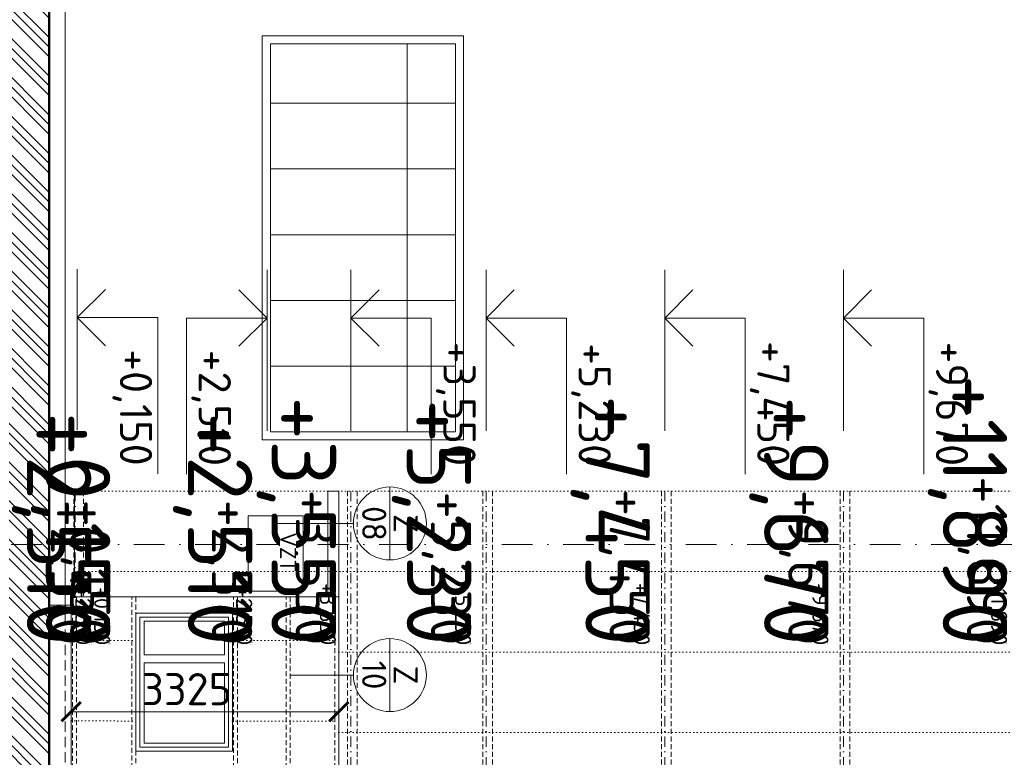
# Model space of a CAD drawing. Header units: millimetres. Extents: x -725694 to 5289369, y -1488057 to 2187451.
# Tile 49 of 256: x -85990 to -73756, y 78559 to 87720. Entities that reach past the tile are written whole.
import ezdxf
from ezdxf.enums import TextEntityAlignment as Align

# ---------------------------------------------------------------- set-up
doc = ezdxf.new("R2010")
doc.units = ezdxf.units.MM
for name, pattern in [('CENTERX2', [101.6, 63.5, -12.7, 12.7, -12.7]), ('DASHDOT', [25.4, 12.7, -6.35, 0, -6.35]), ('DOT', [6.35, 0, -6.35]), ('HIDDEN', [9.525, 6.35, -3.175])]:
    doc.linetypes.add(name, pattern=pattern)
doc.layers.get('Defpoints').update_dxf_attribs({"color": 8})
for name, color, linetype in [('0 @ 1', 7, 'Continuous'), ('0 @ 10', 7, 'Continuous'), ('0 @ 100', 7, 'Continuous'), ('0 @ 200', 7, 'Continuous'), ('0 @ 250 (1)', 7, 'Continuous'), ('0 @ 250 (2)', 7, 'Continuous'), ('0 @ 400', 7, 'Continuous')]:
    doc.layers.add(name, color=color, linetype=linetype)
for name, color, linetype, lineweight in [('A99_N_kce-pohl', 1, 'Continuous', 9), ('A99_N_koty-200', 5, 'Continuous', 5), ('A99_N_koty-200 @ 200', 5, 'Continuous', 5), ('A99_N_koty-200-vysk', 6, 'Continuous', 9), ('A99_N_leg-text', 7, 'Continuous', 9), ('A99_N_osy', 1, 'CENTERX2', 9), ('A99_N_sraf', 252, 'Continuous', 0), ('A99_N_znaceni 200', 5, 'Continuous', 5), ('A99_S_kce-pohl', 7, 'Continuous', 5), ('A99_S_osy', 1, 'CENTERX2', 5), ('A99_S_sraf', 252, 'Continuous', 9)]:
    doc.layers.add(name, color=color, linetype=linetype, lineweight=lineweight)
doc.styles.add('A99_kota', font='isocpeur.ttf', dxfattribs={"height": 2})
doc.styles.add('A99_popis', font='isocpeur.ttf')
doc.styles.add('ISOCPEUR_2', font='isocpeur.ttf', dxfattribs={"height": 2})
doc.dimstyles.new('A99_kota_200 new', dxfattribs={"dimscale": 200, "dimtxt": 2, "dimasz": 1.2, "dimexe": 0.5, "dimexo": 1.5, "dimgap": 0.3, "dimtad": 1, "dimdec": 0, "dimzin": 3, "dimdsep": 46, "dimtxsty": 'A99_kota', "dimblk": 'ARCHTICK', "dimcen": 2.5, "dimazin": 2, "dimtfac": 0.75, "dimtdec": 0, "dimtmove": 2, "dimatfit": 0, "dimfxl": 0, "dimtolj": 1, "dimtzin": 0, "dimlwd": 5, "dimlwe": 5, "dimarcsym": 0})

# ---------------------------------------------------------------- blocks, each defined once
blk = doc.blocks.new('_ArchTick')
at = {"color": 0, "linetype": 'ByBlock', "const_width": 0.15}
blk.add_lwpolyline([(-0.5, -0.5), (0.5, 0.5)], dxfattribs=at)
blk = doc.blocks.new('*D425')
at = {"layer": 'A99_N_koty-200', "color": 0, "lineweight": 5, "transparency": 16777216}
for p, q in [((-82025, 79125), (-82025, 79225)), ((-85350, 79125), (-85350, 79025)), ((-85350, 79125), (-82025, 79125))]:
    blk.add_line(p, q, dxfattribs=at)
at = {"layer": 'Defpoints', "color": 0, "lineweight": 0, "transparency": 16777216}
for p in [(-85350, 79125), (-82025, 79125), (-82025, 79125)]:
    blk.add_point(p, dxfattribs=at)
at = {"layer": 'A99_N_koty-200', "color": 0, "lineweight": 5, "transparency": 16777216, "xscale": 240, "yscale": 240, "zscale": 240}
for p, rotation in [((-85350, 79125), 179.9999999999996), ((-82025, 79125), 359.9999999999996)]:
    blk.add_blockref('_ArchTick', p, dxfattribs=dict(at, rotation=rotation))
at = {"layer": 'A99_N_koty-200', "color": 0, "transparency": 16777216, "insert": (-83915, 79405), "char_height": 400, "attachment_point": 5, "style": 'A99_kota'}
blk.add_mtext('\\A1;3325', dxfattribs=at)
blk = doc.blocks.new('*U24')
at = {"color": 0, "linetype": 'ByBlock', "lineweight": -2}
blk.add_line((-3, 0), (7, 0), dxfattribs=at)
for points in [[(0, 0), (0, 5), (0, 5), (9.7, 5)], [(-1.75, 1.75), (0, 0), (1.75, 1.75)]]:
    blk.add_lwpolyline(points, dxfattribs=at)
at = {"color": 0, "linetype": 'ByBlock', "lineweight": -2, "style": 'A99_kota'}
for tag, p in [('VYSKA', (9.2, 7.75)), ('POPIS', (9.2, 4.5))]:
    blk.add_attdef(tag, text='', height=2, dxfattribs=at).set_placement(p, align=Align.TOP_RIGHT)
blk = doc.blocks.new('*U6781')
at = {"layer": 'A99_N_koty-200-vysk', "lineweight": 5}
ref = blk.add_blockref('*U24', (-77975, 84015), dxfattribs=dict(at, xscale=200, yscale=200, zscale=200, rotation=270))
ref.add_attrib('VYSKA', '+7,450', dxfattribs={"layer": '0 @ 400', "color": 0, "linetype": 'ByBlock', "lineweight": -2, "height": 800, "rotation": 270, "style": 'A99_kota'}).set_placement((-78160, 79950), align=Align.TOP_RIGHT)
ref = blk.add_blockref('*U24', (-77975, 84015), dxfattribs=dict(at, xscale=200, yscale=200, zscale=200, rotation=270))
ref.add_attrib('VYSKA', '+7,450', dxfattribs={"layer": '0 @ 250 (1)', "color": 0, "linetype": 'ByBlock', "lineweight": -2, "height": 500, "rotation": 270, "style": 'A99_kota'}).set_placement((-78160, 79950), align=Align.TOP_RIGHT)
ref = blk.add_blockref('*U24', (-77975, 84015), dxfattribs=dict(at, xscale=200, yscale=200, zscale=200, rotation=270))
ref.add_attrib('VYSKA', '+7,450', dxfattribs={"layer": '0 @ 250 (2)', "color": 0, "linetype": 'ByBlock', "lineweight": -2, "height": 500, "rotation": 270, "style": 'A99_kota'}).set_placement((-78160, 79950), align=Align.TOP_RIGHT)
ref = blk.add_blockref('*U24', (-77975, 84015), dxfattribs=dict(at, xscale=200, yscale=200, zscale=200, rotation=270))
ref.add_attrib('VYSKA', '+7,450', dxfattribs={"layer": '0 @ 100', "color": 0, "linetype": 'ByBlock', "lineweight": -2, "height": 200, "rotation": 270, "style": 'A99_kota'}).set_placement((-78160, 79950), align=Align.TOP_RIGHT)
ref = blk.add_blockref('*U24', (-77975, 84015), dxfattribs=dict(at, xscale=200, yscale=200, zscale=200, rotation=270))
ref.add_attrib('VYSKA', '+7,450', dxfattribs={"layer": '0 @ 10', "color": 0, "linetype": 'ByBlock', "lineweight": -2, "height": 20, "rotation": 270, "style": 'A99_kota'}).set_placement((-78160, 79950), align=Align.TOP_RIGHT)
ref = blk.add_blockref('*U24', (-77975, 84015), dxfattribs=dict(at, xscale=200, yscale=200, zscale=200, rotation=270))
ref.add_attrib('VYSKA', '+7,450', dxfattribs={"layer": '0 @ 1', "color": 0, "linetype": 'ByBlock', "lineweight": -2, "height": 2, "rotation": 270, "style": 'A99_kota'}).set_placement((-78160, 79950), align=Align.TOP_RIGHT)
ref = blk.add_blockref('*U24', (-77975, 84015), dxfattribs=dict(at, xscale=200, yscale=200, zscale=200, rotation=270))
ref.add_attrib('VYSKA', '+7,450', dxfattribs={"layer": '0 @ 200', "color": 0, "linetype": 'ByBlock', "lineweight": -2, "height": 400, "rotation": 270, "style": 'A99_kota'}).set_placement((-76425, 82175), align=Align.TOP_RIGHT)
blk = doc.blocks.new('*U6782')
at = {"layer": 'A99_N_koty-200-vysk', "lineweight": 5}
ref = blk.add_blockref('*U24', (-75755, 84015), dxfattribs=dict(at, xscale=200, yscale=200, zscale=200, rotation=270))
ref.add_attrib('VYSKA', '+9,670', dxfattribs={"layer": '0 @ 400', "color": 0, "linetype": 'ByBlock', "lineweight": -2, "height": 800, "rotation": 270, "style": 'A99_kota'}).set_placement((-75940, 79950), align=Align.TOP_RIGHT)
ref = blk.add_blockref('*U24', (-75755, 84015), dxfattribs=dict(at, xscale=200, yscale=200, zscale=200, rotation=270))
ref.add_attrib('VYSKA', '+9,670', dxfattribs={"layer": '0 @ 250 (1)', "color": 0, "linetype": 'ByBlock', "lineweight": -2, "height": 500, "rotation": 270, "style": 'A99_kota'}).set_placement((-75940, 79950), align=Align.TOP_RIGHT)
ref = blk.add_blockref('*U24', (-75755, 84015), dxfattribs=dict(at, xscale=200, yscale=200, zscale=200, rotation=270))
ref.add_attrib('VYSKA', '+9,670', dxfattribs={"layer": '0 @ 250 (2)', "color": 0, "linetype": 'ByBlock', "lineweight": -2, "height": 500, "rotation": 270, "style": 'A99_kota'}).set_placement((-75940, 79950), align=Align.TOP_RIGHT)
ref = blk.add_blockref('*U24', (-75755, 84015), dxfattribs=dict(at, xscale=200, yscale=200, zscale=200, rotation=270))
ref.add_attrib('VYSKA', '+9,670', dxfattribs={"layer": '0 @ 100', "color": 0, "linetype": 'ByBlock', "lineweight": -2, "height": 200, "rotation": 270, "style": 'A99_kota'}).set_placement((-75940, 79950), align=Align.TOP_RIGHT)
ref = blk.add_blockref('*U24', (-75755, 84015), dxfattribs=dict(at, xscale=200, yscale=200, zscale=200, rotation=270))
ref.add_attrib('VYSKA', '+9,670', dxfattribs={"layer": '0 @ 10', "color": 0, "linetype": 'ByBlock', "lineweight": -2, "height": 20, "rotation": 270, "style": 'A99_kota'}).set_placement((-75940, 79950), align=Align.TOP_RIGHT)
ref = blk.add_blockref('*U24', (-75755, 84015), dxfattribs=dict(at, xscale=200, yscale=200, zscale=200, rotation=270))
ref.add_attrib('VYSKA', '+9,670', dxfattribs={"layer": '0 @ 1', "color": 0, "linetype": 'ByBlock', "lineweight": -2, "height": 2, "rotation": 270, "style": 'A99_kota'}).set_placement((-75940, 79950), align=Align.TOP_RIGHT)
ref = blk.add_blockref('*U24', (-75755, 84015), dxfattribs=dict(at, xscale=200, yscale=200, zscale=200, rotation=270))
ref.add_attrib('VYSKA', '+9,670', dxfattribs={"layer": '0 @ 200', "color": 0, "linetype": 'ByBlock', "lineweight": -2, "height": 400, "rotation": 270, "style": 'A99_kota'}).set_placement((-74205, 82175), align=Align.TOP_RIGHT)
blk = doc.blocks.new('*U6784')
at = {"layer": 'A99_N_koty-200-vysk', "lineweight": 5}
ref = blk.add_blockref('*U24', (-80195, 84015), dxfattribs=dict(at, xscale=200, yscale=200, zscale=200, rotation=270))
ref.add_attrib('VYSKA', '+5,230', dxfattribs={"layer": '0 @ 400', "color": 0, "linetype": 'ByBlock', "lineweight": -2, "height": 800, "rotation": 270, "style": 'A99_kota'}).set_placement((-80380, 79950), align=Align.TOP_RIGHT)
ref = blk.add_blockref('*U24', (-80195, 84015), dxfattribs=dict(at, xscale=200, yscale=200, zscale=200, rotation=270))
ref.add_attrib('VYSKA', '+5,230', dxfattribs={"layer": '0 @ 250 (1)', "color": 0, "linetype": 'ByBlock', "lineweight": -2, "height": 500, "rotation": 270, "style": 'A99_kota'}).set_placement((-80380, 79950), align=Align.TOP_RIGHT)
ref = blk.add_blockref('*U24', (-80195, 84015), dxfattribs=dict(at, xscale=200, yscale=200, zscale=200, rotation=270))
ref.add_attrib('VYSKA', '+5,230', dxfattribs={"layer": '0 @ 250 (2)', "color": 0, "linetype": 'ByBlock', "lineweight": -2, "height": 500, "rotation": 270, "style": 'A99_kota'}).set_placement((-80380, 79950), align=Align.TOP_RIGHT)
ref = blk.add_blockref('*U24', (-80195, 84015), dxfattribs=dict(at, xscale=200, yscale=200, zscale=200, rotation=270))
ref.add_attrib('VYSKA', '+5,230', dxfattribs={"layer": '0 @ 100', "color": 0, "linetype": 'ByBlock', "lineweight": -2, "height": 200, "rotation": 270, "style": 'A99_kota'}).set_placement((-80380, 79950), align=Align.TOP_RIGHT)
ref = blk.add_blockref('*U24', (-80195, 84015), dxfattribs=dict(at, xscale=200, yscale=200, zscale=200, rotation=270))
ref.add_attrib('VYSKA', '+5,230', dxfattribs={"layer": '0 @ 10', "color": 0, "linetype": 'ByBlock', "lineweight": -2, "height": 20, "rotation": 270, "style": 'A99_kota'}).set_placement((-80380, 79950), align=Align.TOP_RIGHT)
ref = blk.add_blockref('*U24', (-80195, 84015), dxfattribs=dict(at, xscale=200, yscale=200, zscale=200, rotation=270))
ref.add_attrib('VYSKA', '+5,230', dxfattribs={"layer": '0 @ 1', "color": 0, "linetype": 'ByBlock', "lineweight": -2, "height": 2, "rotation": 270, "style": 'A99_kota'}).set_placement((-80380, 79950), align=Align.TOP_RIGHT)
ref = blk.add_blockref('*U24', (-80195, 84015), dxfattribs=dict(at, xscale=200, yscale=200, zscale=200, rotation=270))
ref.add_attrib('VYSKA', '+5,230', dxfattribs={"layer": '0 @ 200', "color": 0, "linetype": 'ByBlock', "lineweight": -2, "height": 400, "rotation": 270, "style": 'A99_kota'}).set_placement((-78645, 82175), align=Align.TOP_RIGHT)
blk = doc.blocks.new('*U6785')
at = {"layer": 'A99_N_koty-200-vysk', "lineweight": 5}
ref = blk.add_blockref('*U24', (-82915, 74420), dxfattribs=dict(at, xscale=200, yscale=200, zscale=200, rotation=270))
ref.add_attrib('VYSKA', '+2,510', dxfattribs={"layer": '0 @ 400', "color": 0, "linetype": 'ByBlock', "lineweight": -2, "height": 800, "rotation": 270, "style": 'A99_kota'}).set_placement((-83100, 79950), align=Align.TOP_RIGHT)
ref = blk.add_blockref('*U24', (-82915, 74420), dxfattribs=dict(at, xscale=200, yscale=200, zscale=200, rotation=270))
ref.add_attrib('VYSKA', '+2,510', dxfattribs={"layer": '0 @ 250 (1)', "color": 0, "linetype": 'ByBlock', "lineweight": -2, "height": 500, "rotation": 270, "style": 'A99_kota'}).set_placement((-83100, 79950), align=Align.TOP_RIGHT)
ref = blk.add_blockref('*U24', (-82915, 74420), dxfattribs=dict(at, xscale=200, yscale=200, zscale=200, rotation=270))
ref.add_attrib('VYSKA', '+2,510', dxfattribs={"layer": '0 @ 250 (2)', "color": 0, "linetype": 'ByBlock', "lineweight": -2, "height": 500, "rotation": 270, "style": 'A99_kota'}).set_placement((-83100, 79950), align=Align.TOP_RIGHT)
ref = blk.add_blockref('*U24', (-82915, 74420), dxfattribs=dict(at, xscale=200, yscale=200, zscale=200, rotation=270))
ref.add_attrib('VYSKA', '+2,510', dxfattribs={"layer": '0 @ 100', "color": 0, "linetype": 'ByBlock', "lineweight": -2, "height": 200, "rotation": 270, "style": 'A99_kota'}).set_placement((-83100, 79950), align=Align.TOP_RIGHT)
ref = blk.add_blockref('*U24', (-82915, 74420), dxfattribs=dict(at, xscale=200, yscale=200, zscale=200, rotation=270))
ref.add_attrib('VYSKA', '+2,510', dxfattribs={"layer": '0 @ 10', "color": 0, "linetype": 'ByBlock', "lineweight": -2, "height": 20, "rotation": 270, "style": 'A99_kota'}).set_placement((-83100, 79950), align=Align.TOP_RIGHT)
ref = blk.add_blockref('*U24', (-82915, 74420), dxfattribs=dict(at, xscale=200, yscale=200, zscale=200, rotation=270))
ref.add_attrib('VYSKA', '+2,510', dxfattribs={"layer": '0 @ 1', "color": 0, "linetype": 'ByBlock', "lineweight": -2, "height": 2, "rotation": 270, "style": 'A99_kota'}).set_placement((-83100, 79950), align=Align.TOP_RIGHT)
ref = blk.add_blockref('*U24', (-82915, 74420), dxfattribs=dict(at, xscale=200, yscale=200, zscale=200, rotation=270))
ref.add_attrib('VYSKA', '+2,510', dxfattribs={"layer": '0 @ 200', "color": 0, "linetype": 'ByBlock', "lineweight": -2, "height": 400, "rotation": 270, "style": 'A99_kota'}).set_placement((-81365, 72580), align=Align.TOP_RIGHT)
blk = doc.blocks.new('*U6786')
at = {"layer": 'A99_N_koty-200-vysk', "lineweight": 5}
ref = blk.add_blockref('*U24', (-85275, 74425), dxfattribs=dict(at, xscale=200, yscale=200, zscale=200, rotation=270))
ref.add_attrib('VYSKA', '+0,150', dxfattribs={"layer": '0 @ 400', "color": 0, "linetype": 'ByBlock', "lineweight": -2, "height": 800, "rotation": 270, "style": 'A99_kota'}).set_placement((-84865, 79950), align=Align.TOP_RIGHT)
ref = blk.add_blockref('*U24', (-85275, 74425), dxfattribs=dict(at, xscale=200, yscale=200, zscale=200, rotation=270))
ref.add_attrib('VYSKA', '+0,150', dxfattribs={"layer": '0 @ 250 (1)', "color": 0, "linetype": 'ByBlock', "lineweight": -2, "height": 500, "rotation": 270, "style": 'A99_kota'}).set_placement((-84865, 79950), align=Align.TOP_RIGHT)
ref = blk.add_blockref('*U24', (-85275, 74425), dxfattribs=dict(at, xscale=200, yscale=200, zscale=200, rotation=270))
ref.add_attrib('VYSKA', '+0,150', dxfattribs={"layer": '0 @ 250 (2)', "color": 0, "linetype": 'ByBlock', "lineweight": -2, "height": 500, "rotation": 270, "style": 'A99_kota'}).set_placement((-84865, 79950), align=Align.TOP_RIGHT)
ref = blk.add_blockref('*U24', (-85275, 74425), dxfattribs=dict(at, xscale=200, yscale=200, zscale=200, rotation=270))
ref.add_attrib('VYSKA', '+0,150', dxfattribs={"layer": '0 @ 100', "color": 0, "linetype": 'ByBlock', "lineweight": -2, "height": 200, "rotation": 270, "style": 'A99_kota'}).set_placement((-84865, 79950), align=Align.TOP_RIGHT)
ref = blk.add_blockref('*U24', (-85275, 74425), dxfattribs=dict(at, xscale=200, yscale=200, zscale=200, rotation=270))
ref.add_attrib('VYSKA', '+0,150', dxfattribs={"layer": '0 @ 10', "color": 0, "linetype": 'ByBlock', "lineweight": -2, "height": 20, "rotation": 270, "style": 'A99_kota'}).set_placement((-84865, 79950), align=Align.TOP_RIGHT)
ref = blk.add_blockref('*U24', (-85275, 74425), dxfattribs=dict(at, xscale=200, yscale=200, zscale=200, rotation=270))
ref.add_attrib('VYSKA', '+0,150', dxfattribs={"layer": '0 @ 1', "color": 0, "linetype": 'ByBlock', "lineweight": -2, "height": 2, "rotation": 270, "style": 'A99_kota'}).set_placement((-84865, 79950), align=Align.TOP_RIGHT)
ref = blk.add_blockref('*U24', (-85275, 74425), dxfattribs=dict(at, xscale=200, yscale=200, zscale=200, rotation=270))
ref.add_attrib('VYSKA', '+0,150', dxfattribs={"layer": '0 @ 200', "color": 0, "linetype": 'ByBlock', "lineweight": -2, "height": 400, "rotation": 270, "style": 'A99_kota'}).set_placement((-83725, 72585), align=Align.TOP_RIGHT)
blk = doc.blocks.new('*U6787')
at = {"layer": 'A99_N_koty-200-vysk', "lineweight": 5}
ref = blk.add_blockref('*U24', (-73535, 84015), dxfattribs=dict(at, xscale=200, yscale=200, zscale=200, rotation=270))
ref.add_attrib('VYSKA', '+11,890', dxfattribs={"layer": '0 @ 400', "color": 0, "linetype": 'ByBlock', "lineweight": -2, "height": 800, "rotation": 270, "style": 'A99_kota'}).set_placement((-73720, 79950), align=Align.TOP_RIGHT)
ref = blk.add_blockref('*U24', (-73535, 84015), dxfattribs=dict(at, xscale=200, yscale=200, zscale=200, rotation=270))
ref.add_attrib('VYSKA', '+11,890', dxfattribs={"layer": '0 @ 250 (1)', "color": 0, "linetype": 'ByBlock', "lineweight": -2, "height": 500, "rotation": 270, "style": 'A99_kota'}).set_placement((-73720, 79950), align=Align.TOP_RIGHT)
ref = blk.add_blockref('*U24', (-73535, 84015), dxfattribs=dict(at, xscale=200, yscale=200, zscale=200, rotation=270))
ref.add_attrib('VYSKA', '+11,890', dxfattribs={"layer": '0 @ 250 (2)', "color": 0, "linetype": 'ByBlock', "lineweight": -2, "height": 500, "rotation": 270, "style": 'A99_kota'}).set_placement((-73720, 79950), align=Align.TOP_RIGHT)
ref = blk.add_blockref('*U24', (-73535, 84015), dxfattribs=dict(at, xscale=200, yscale=200, zscale=200, rotation=270))
ref.add_attrib('VYSKA', '+11,890', dxfattribs={"layer": '0 @ 100', "color": 0, "linetype": 'ByBlock', "lineweight": -2, "height": 200, "rotation": 270, "style": 'A99_kota'}).set_placement((-73720, 79950), align=Align.TOP_RIGHT)
ref = blk.add_blockref('*U24', (-73535, 84015), dxfattribs=dict(at, xscale=200, yscale=200, zscale=200, rotation=270))
ref.add_attrib('VYSKA', '+11,890', dxfattribs={"layer": '0 @ 10', "color": 0, "linetype": 'ByBlock', "lineweight": -2, "height": 20, "rotation": 270, "style": 'A99_kota'}).set_placement((-73720, 79950), align=Align.TOP_RIGHT)
ref = blk.add_blockref('*U24', (-73535, 84015), dxfattribs=dict(at, xscale=200, yscale=200, zscale=200, rotation=270))
ref.add_attrib('VYSKA', '+11,890', dxfattribs={"layer": '0 @ 1', "color": 0, "linetype": 'ByBlock', "lineweight": -2, "height": 2, "rotation": 270, "style": 'A99_kota'}).set_placement((-73720, 79950), align=Align.TOP_RIGHT)
ref = blk.add_blockref('*U24', (-73535, 84015), dxfattribs=dict(at, xscale=200, yscale=200, zscale=200, rotation=270))
ref.add_attrib('VYSKA', '+11,890', dxfattribs={"layer": '0 @ 200', "color": 0, "linetype": 'ByBlock', "lineweight": -2, "height": 400, "rotation": 270, "style": 'A99_kota'}).set_placement((-71985, 82175), align=Align.TOP_RIGHT)
blk = doc.blocks.new('*U6788')
at = {"layer": 'A99_N_koty-200-vysk', "lineweight": 5}
ref = blk.add_blockref('*U24', (-81875, 84015), dxfattribs=dict(at, xscale=200, yscale=200, zscale=200, rotation=270))
ref.add_attrib('VYSKA', '+3,550', dxfattribs={"layer": '0 @ 400', "color": 0, "linetype": 'ByBlock', "lineweight": -2, "height": 800, "rotation": 270, "style": 'A99_kota'}).set_placement((-82060, 79950), align=Align.TOP_RIGHT)
ref = blk.add_blockref('*U24', (-81875, 84015), dxfattribs=dict(at, xscale=200, yscale=200, zscale=200, rotation=270))
ref.add_attrib('VYSKA', '+3,550', dxfattribs={"layer": '0 @ 250 (1)', "color": 0, "linetype": 'ByBlock', "lineweight": -2, "height": 500, "rotation": 270, "style": 'A99_kota'}).set_placement((-82060, 79950), align=Align.TOP_RIGHT)
ref = blk.add_blockref('*U24', (-81875, 84015), dxfattribs=dict(at, xscale=200, yscale=200, zscale=200, rotation=270))
ref.add_attrib('VYSKA', '+3,550', dxfattribs={"layer": '0 @ 250 (2)', "color": 0, "linetype": 'ByBlock', "lineweight": -2, "height": 500, "rotation": 270, "style": 'A99_kota'}).set_placement((-82060, 79950), align=Align.TOP_RIGHT)
ref = blk.add_blockref('*U24', (-81875, 84015), dxfattribs=dict(at, xscale=200, yscale=200, zscale=200, rotation=270))
ref.add_attrib('VYSKA', '+3,550', dxfattribs={"layer": '0 @ 100', "color": 0, "linetype": 'ByBlock', "lineweight": -2, "height": 200, "rotation": 270, "style": 'A99_kota'}).set_placement((-82060, 79950), align=Align.TOP_RIGHT)
ref = blk.add_blockref('*U24', (-81875, 84015), dxfattribs=dict(at, xscale=200, yscale=200, zscale=200, rotation=270))
ref.add_attrib('VYSKA', '+3,550', dxfattribs={"layer": '0 @ 10', "color": 0, "linetype": 'ByBlock', "lineweight": -2, "height": 20, "rotation": 270, "style": 'A99_kota'}).set_placement((-82060, 79950), align=Align.TOP_RIGHT)
ref = blk.add_blockref('*U24', (-81875, 84015), dxfattribs=dict(at, xscale=200, yscale=200, zscale=200, rotation=270))
ref.add_attrib('VYSKA', '+3,550', dxfattribs={"layer": '0 @ 1', "color": 0, "linetype": 'ByBlock', "lineweight": -2, "height": 2, "rotation": 270, "style": 'A99_kota'}).set_placement((-82060, 79950), align=Align.TOP_RIGHT)
ref = blk.add_blockref('*U24', (-81875, 84015), dxfattribs=dict(at, xscale=200, yscale=200, zscale=200, rotation=270))
ref.add_attrib('VYSKA', '+3,550', dxfattribs={"layer": '0 @ 200', "color": 0, "linetype": 'ByBlock', "lineweight": -2, "height": 400, "rotation": 270, "style": 'A99_kota'}).set_placement((-80325, 82175), align=Align.TOP_RIGHT)
blk = doc.blocks.new('*U32')
at = {"color": 0, "linetype": 'ByBlock', "lineweight": -2}
blk.add_line((-3, 0), (7, 0), dxfattribs=at)
for points in [[(-1.75, -1.75), (0, 0), (1.75, -1.75)], [(0, 0), (0, -5), (0, -5), (9.7, -5)]]:
    blk.add_lwpolyline(points, dxfattribs=at)
at = {"color": 0, "linetype": 'ByBlock', "lineweight": -2, "style": 'A99_kota'}
for tag, p in [('VYSKA', (9.2, -2.25)), ('POPIS', (9.2, -5.5))]:
    blk.add_attdef(tag, text='', height=2, dxfattribs=at).set_placement(p, align=Align.TOP_RIGHT)
blk = doc.blocks.new('*U6789')
at = {"layer": 'A99_N_koty-200-vysk', "lineweight": 5}
ref = blk.add_blockref('*U32', (-82915, 84015), dxfattribs=dict(at, xscale=200, yscale=200, zscale=200, rotation=270))
ref.add_attrib('VYSKA', '+2,510', dxfattribs={"layer": '0 @ 400', "color": 0, "linetype": 'ByBlock', "lineweight": -2, "height": 800, "rotation": 270, "style": 'A99_kota'}).set_placement((-85100, 79950), align=Align.TOP_RIGHT)
ref = blk.add_blockref('*U32', (-82915, 84015), dxfattribs=dict(at, xscale=200, yscale=200, zscale=200, rotation=270))
ref.add_attrib('VYSKA', '+2,510', dxfattribs={"layer": '0 @ 250 (1)', "color": 0, "linetype": 'ByBlock', "lineweight": -2, "height": 500, "rotation": 270, "style": 'A99_kota'}).set_placement((-85100, 79950), align=Align.TOP_RIGHT)
ref = blk.add_blockref('*U32', (-82915, 84015), dxfattribs=dict(at, xscale=200, yscale=200, zscale=200, rotation=270))
ref.add_attrib('VYSKA', '+2,510', dxfattribs={"layer": '0 @ 250 (2)', "color": 0, "linetype": 'ByBlock', "lineweight": -2, "height": 500, "rotation": 270, "style": 'A99_kota'}).set_placement((-85100, 79950), align=Align.TOP_RIGHT)
ref = blk.add_blockref('*U32', (-82915, 84015), dxfattribs=dict(at, xscale=200, yscale=200, zscale=200, rotation=270))
ref.add_attrib('VYSKA', '+2,510', dxfattribs={"layer": '0 @ 100', "color": 0, "linetype": 'ByBlock', "lineweight": -2, "height": 200, "rotation": 270, "style": 'A99_kota'}).set_placement((-85100, 79950), align=Align.TOP_RIGHT)
ref = blk.add_blockref('*U32', (-82915, 84015), dxfattribs=dict(at, xscale=200, yscale=200, zscale=200, rotation=270))
ref.add_attrib('VYSKA', '+2,510', dxfattribs={"layer": '0 @ 10', "color": 0, "linetype": 'ByBlock', "lineweight": -2, "height": 20, "rotation": 270, "style": 'A99_kota'}).set_placement((-85100, 79950), align=Align.TOP_RIGHT)
ref = blk.add_blockref('*U32', (-82915, 84015), dxfattribs=dict(at, xscale=200, yscale=200, zscale=200, rotation=270))
ref.add_attrib('VYSKA', '+2,510', dxfattribs={"layer": '0 @ 1', "color": 0, "linetype": 'ByBlock', "lineweight": -2, "height": 2, "rotation": 270, "style": 'A99_kota'}).set_placement((-85100, 79950), align=Align.TOP_RIGHT)
ref = blk.add_blockref('*U32', (-82915, 84015), dxfattribs=dict(at, xscale=200, yscale=200, zscale=200, rotation=270))
ref.add_attrib('VYSKA', '+2,510', dxfattribs={"layer": '0 @ 200', "color": 0, "linetype": 'ByBlock', "lineweight": -2, "height": 400, "rotation": 270, "style": 'A99_kota'}).set_placement((-83365, 82175), align=Align.TOP_RIGHT)
blk = doc.blocks.new('*U129')
at = {"color": 0, "linetype": 'ByBlock', "lineweight": -2}
blk.add_line((-3, 0), (7, 0), dxfattribs=at)
for points in [[(0, 0), (0, 5), (0, 5), (9.7, 5)], [(-1.75, 1.75), (0, 0), (1.75, 1.75)]]:
    blk.add_lwpolyline(points, dxfattribs=at)
at = {"color": 0, "linetype": 'ByBlock', "lineweight": -2, "style": 'A99_kota'}
blk.add_attdef('POPIS', text='', height=2, rotation=360, dxfattribs=at).set_placement((9.2, 5.5), align=Align.BOTTOM_RIGHT)
blk.add_attdef('VYSKA', text='', height=2, rotation=360, dxfattribs=at).set_placement((9.2, 4.25), align=Align.TOP_RIGHT)
blk = doc.blocks.new('*U6790')
at = {"layer": 'A99_N_koty-200-vysk', "lineweight": 5}
ref = blk.add_blockref('*U129', (-85275, 84020), dxfattribs=dict(at, xscale=200, yscale=200, zscale=200, rotation=270))
ref.add_attrib('VYSKA', '+0,150', dxfattribs={"layer": '0 @ 400', "color": 0, "linetype": 'ByBlock', "lineweight": -2, "height": 800, "rotation": 270, "style": 'A99_kota'}).set_placement((-82725, 89545), align=Align.TOP_RIGHT)
ref = blk.add_blockref('*U129', (-85275, 84020), dxfattribs=dict(at, xscale=200, yscale=200, zscale=200, rotation=270))
ref.add_attrib('VYSKA', '+0,150', dxfattribs={"layer": '0 @ 250 (1)', "color": 0, "linetype": 'ByBlock', "lineweight": -2, "height": 500, "rotation": 270, "style": 'A99_kota'}).set_placement((-83085, 89545), align=Align.TOP_RIGHT)
ref = blk.add_blockref('*U129', (-85275, 84020), dxfattribs=dict(at, xscale=200, yscale=200, zscale=200, rotation=270))
ref.add_attrib('VYSKA', '+0,150', dxfattribs={"layer": '0 @ 250 (2)', "color": 0, "linetype": 'ByBlock', "lineweight": -2, "height": 500, "rotation": 270, "style": 'A99_kota'}).set_placement((-83085, 89545), align=Align.TOP_RIGHT)
ref = blk.add_blockref('*U129', (-85275, 84020), dxfattribs=dict(at, xscale=200, yscale=200, zscale=200, rotation=270))
ref.add_attrib('VYSKA', '+0,150', dxfattribs={"layer": '0 @ 100', "color": 0, "linetype": 'ByBlock', "lineweight": -2, "height": 200, "rotation": 270, "style": 'A99_kota'}).set_placement((-83445, 89545), align=Align.TOP_RIGHT)
ref = blk.add_blockref('*U129', (-85275, 84020), dxfattribs=dict(at, xscale=200, yscale=200, zscale=200, rotation=270))
ref.add_attrib('VYSKA', '+0,150', dxfattribs={"layer": '0 @ 10', "color": 0, "linetype": 'ByBlock', "lineweight": -2, "height": 20, "rotation": 270, "style": 'A99_kota'}).set_placement((-83661, 89545), align=Align.TOP_RIGHT)
ref = blk.add_blockref('*U129', (-85275, 84020), dxfattribs=dict(at, xscale=200, yscale=200, zscale=200, rotation=270))
ref.add_attrib('VYSKA', '+0,150', dxfattribs={"layer": '0 @ 1', "color": 0, "linetype": 'ByBlock', "lineweight": -2, "height": 2, "rotation": 270, "style": 'A99_kota'}).set_placement((-83682, 89545), align=Align.TOP_RIGHT)
ref = blk.add_blockref('*U129', (-85275, 84020), dxfattribs=dict(at, xscale=200, yscale=200, zscale=200, rotation=270))
ref.add_attrib('VYSKA', '+0,150', dxfattribs={"layer": '0 @ 200', "color": 0, "linetype": 'ByBlock', "lineweight": -2, "height": 400, "rotation": 270, "style": 'A99_kota'}).set_placement((-84345, 82180), align=Align.TOP_RIGHT)
blk = doc.blocks.new('*U97')
at = {"color": 0, "linetype": 'ByBlock'}
blk.add_line((-3.02, 0), (3.02, 0), dxfattribs=at)
blk.add_circle((0, 0), 3.02, dxfattribs=at)
at = {"color": 0, "linetype": 'ByBlock', "style": 'A99_popis'}
for tag, p in [('KATEGORIE', (0, 1.31)), ('PRVEK', (0, -1.298))]:
    blk.add_attdef(tag, text='', height=2, dxfattribs=at).set_placement(p, align=Align.MIDDLE_CENTER)

msp = doc.modelspace()

# ---------------------------------------------------------------- hatches: boundary and pattern name
at = {"layer": 'A99_S_sraf', "linetype": 'Continuous', "lineweight": 0}
h = msp.add_hatch(dxfattribs=at)
h.set_pattern_fill('ZEM_PUVODNI', color=256, scale=85)
h.set_pattern_definition([(315, (-68810, 5e-10), (240.4163, 240.4163), []), (315, (-68810, -120.2), (240.4163, 240.4163), []), (315, (-68810, -240.4), (240.4163, 240.4163), [])])
h.paths.add_polyline_path([(-87665, -11482.5), (-85695, -11482.5), (-85695, 24515), (-85625, 24515), (-85625, 114390), (-87665, 114390)])

# ---------------------------------------------------------------- linework, layer by layer
at = {"layer": 'A99_N_kce-pohl', "color": 7, "linetype": 'HIDDEN', "lineweight": 5, "ltscale": 20}
msp.add_line((-85425, 5915.1), (-85425, 100450), dxfattribs=at)
at = {"layer": 'A99_N_kce-pohl', "color": 1, "linetype": 'Continuous', "lineweight": 9}
msp.add_line((-85310, 81865), (-85310, 80550), dxfattribs=at)
at = {"layer": 'A99_N_kce-pohl', "color": 7, "lineweight": 50}
msp.add_lwpolyline([(-85695, 24515), (-85625, 24515), (-85625, 114437.5)], dxfattribs=at)
at = {"layer": 'A99_N_kce-pohl', "color": 1, "lineweight": 9}
for points in [[(-82025, 80550), (-82160, 80550), (-82160, 81865), (-82025, 81865)], [(-83345, 80350), (-83345, 78635), (-84545, 78635), (-84545, 80350)]]:
    msp.add_lwpolyline(points, close=True, dxfattribs=at)
for points in [[(-85350, 80550), (-85350, 75470)], [(-85350, 80550), (-82025, 80550)], [(-82025, 80550), (-82025, 75470)], [(-85625, 80450), (-85350, 80450)]]:
    msp.add_lwpolyline(points, dxfattribs=at)
at = {"layer": 'A99_N_osy', "linetype": 'DASHDOT', "lineweight": 9, "ltscale": 30}
msp.add_lwpolyline([(-89905, 81200), (-69440, 81200)], dxfattribs=at)
at = {"layer": 'A99_N_sraf', "linetype": 'DOT', "lineweight": 5, "ltscale": 7}
for points in [[(-85505, 81865), (-70995, 81865)], [(-85310, 80865), (-71025, 80865)], [(-85350.3, 80010), (-84545, 80009.4)], [(-83345, 80008.5), (-82025, 80007.5)], [(-82025, 79865), (-71025, 79865)], [(-85350, 79010), (-84545, 79009.4)], [(-83345, 79008.5), (-82024.7, 79007.5)], [(-82025, 78865), (-71025, 78865)]]:
    msp.add_lwpolyline(points, dxfattribs=at)
at = {"layer": 'A99_N_znaceni 200'}
for points in [[(-81843, 81463), (-82835, 81463)], [(-81843, 79580), (-82630, 79580)]]:
    msp.add_lwpolyline(points, dxfattribs=at)
at = {"layer": 'A99_S_kce-pohl', "lineweight": 5}
for p, q in [((-80475, 87520), (-82975, 87520)), ((-82975, 82500), (-82975, 87520)), ((-80475, 82500), (-80475, 87520)), ((-80575, 87420), (-82875, 87420)), ((-82875, 82600), (-82875, 87420)), ((-81175, 82600), (-81175, 87420)), ((-80575, 82600), (-80575, 87420)), ((-80575, 86683.3), (-82875, 86683.3)), ((-80575, 85866.7), (-82875, 85866.7)), ((-80575, 85050), (-82875, 85050)), ((-80575, 84233.3), (-82875, 84233.3)), ((-80575, 83416.7), (-82875, 83416.7)), ((-80575, 82600), (-82875, 82600)), ((-80475, 82500), (-82975, 82500))]:
    msp.add_line(p, q, dxfattribs=at)
at = {"layer": 'A99_S_kce-pohl'}
msp.add_lwpolyline([(-85425, 80450), (-85425, 100450)], dxfattribs=at)
at = {"layer": 'A99_S_kce-pohl', "lineweight": 5, "ltscale": 2}
for points in [[(-82465.7, 81558.5), (-82465.7, 80622.5), (-83150.2, 80622.5), (-83150.2, 81558.5)], [(-83395, 80300), (-83395, 78685), (-84495, 78685), (-84495, 80300)], [(-83445, 80250), (-83445, 79830), (-84445, 79830), (-84445, 80250)], [(-83445, 79730), (-83445, 78735), (-84445, 78735), (-84445, 79730)]]:
    msp.add_lwpolyline(points, close=True, dxfattribs=at)
at = {"layer": 'A99_S_osy', "linetype": 'HIDDEN', "lineweight": 0, "ltscale": 10}
for points in [[(-85315, 81865), (-85315, 80550)], [(-85195, 81865), (-85195, 80550)], [(-81915, 81865), (-81915, 74890)], [(-81795, 81865), (-81795, 74890)], [(-80235, 81865), (-80235, 44880)], [(-80115, 81865), (-80115, 44880)], [(-78015, 81865), (-78015, 44880)], [(-77895, 81865), (-77895, 44880)], [(-75795, 81865), (-75795, 44880)], [(-75675, 81865), (-75675, 44880)], [(-85335, 80545), (-85285, 80545), (-85285, 75465), (-85335, 75465), (-85335, 80545)], [(-84595, 80550), (-84545, 80550), (-84545, 75470), (-84595, 75470), (-84595, 80550)], [(-83335, 80550), (-83285, 80550), (-83285, 75470), (-83335, 75470), (-83335, 80550)], [(-82680, 80550), (-82630, 80550), (-82630, 75470), (-82680, 75470), (-82680, 80550)], [(-82075, 80550), (-82025, 80550), (-82025, 75470), (-82075, 75470), (-82075, 80550)]]:
    msp.add_lwpolyline(points, dxfattribs=at)
at = {"layer": 'A99_S_osy', "linetype": 'DASHDOT', "lineweight": 5, "ltscale": 10}
for points in [[(-85300, 81865), (-85300, 80550)], [(-81875, 81865), (-81875, 74890)], [(-80195, 81865), (-80195, 44880)], [(-77975, 81865), (-77975, 44880)], [(-75755, 81865), (-75755, 44880)]]:
    msp.add_lwpolyline(points, dxfattribs=at)

# ---------------------------------------------------------------- block references
at = {"layer": 'A99_N_kce-pohl', "color": 3, "linetype": 'Continuous', "lineweight": 0}
for name in ['*U6790', '*U6789', '*U6788', '*U6784', '*U6781', '*U6782', '*U6787', '*U6786', '*U6785']:
    msp.add_blockref(name, (0, 0), dxfattribs=at)
at = {"layer": 'A99_N_znaceni 200'}
ref = msp.add_blockref('*U97', (-81390, 81463), dxfattribs=dict(at, xscale=-150, yscale=150, zscale=150, rotation=270))
ref.add_attrib('KATEGORIE', 'Z', dxfattribs={"layer": '0', "color": 0, "linetype": 'ByBlock', "height": 300, "rotation": 270, "style": 'A99_popis'}).set_placement((-81193.5, 81463), align=Align.MIDDLE_CENTER)
ref.add_attrib('PRVEK', '08', dxfattribs={"layer": '0', "color": 0, "linetype": 'ByBlock', "height": 300, "rotation": 270, "style": 'A99_popis'}).set_placement((-81584.7, 81463), align=Align.MIDDLE_CENTER)
ref = msp.add_blockref('*U97', (-81390, 79580), dxfattribs=dict(at, xscale=-150, yscale=150, zscale=150, rotation=270))
ref.add_attrib('KATEGORIE', 'Z', dxfattribs={"layer": '0', "color": 0, "linetype": 'ByBlock', "height": 300, "rotation": 270, "style": 'A99_popis'}).set_placement((-81193.5, 79580), align=Align.MIDDLE_CENTER)
ref.add_attrib('PRVEK', '10', dxfattribs={"layer": '0', "color": 0, "linetype": 'ByBlock', "height": 300, "rotation": 270, "style": 'A99_popis'}).set_placement((-81584.7, 79580), align=Align.MIDDLE_CENTER)

# ---------------------------------------------------------------- dimensions: what is measured, and where the dimension line sits
at = {"layer": 'A99_N_koty-200 @ 200'}
dim = msp.add_linear_dim(base=(-82025, 79125), p1=(-85350, 79125), p2=(-82025, 79125), dimstyle='A99_kota_200 new', override={"dimscale": 200, "dimtix": 0, "dimtofl": 1, "dimtmove": 2, "dimatfit": 3}, dxfattribs=at)
dim.commit()
dim.dimension.update_dxf_attribs({"geometry": '*D425', "text_midpoint": (-83915, 79405), "dimtype": 128})

# ---------------------------------------------------------------- next in the draw order: texts
at = {"layer": 'A99_N_leg-text', "lineweight": 9, "insert": (-82555, 81105), "char_height": 200, "width": 438.87, "attachment_point": 2, "rotation": 270, "line_spacing_factor": 1.149209, "style": 'ISOCPEUR_2', "bg_fill": 3, "box_fill_scale": 1, "bg_fill_color": 256, "bg_fill_transparency": 0}
msp.add_mtext('VZT', dxfattribs=at)

doc.saveas('drawing.dxf')
